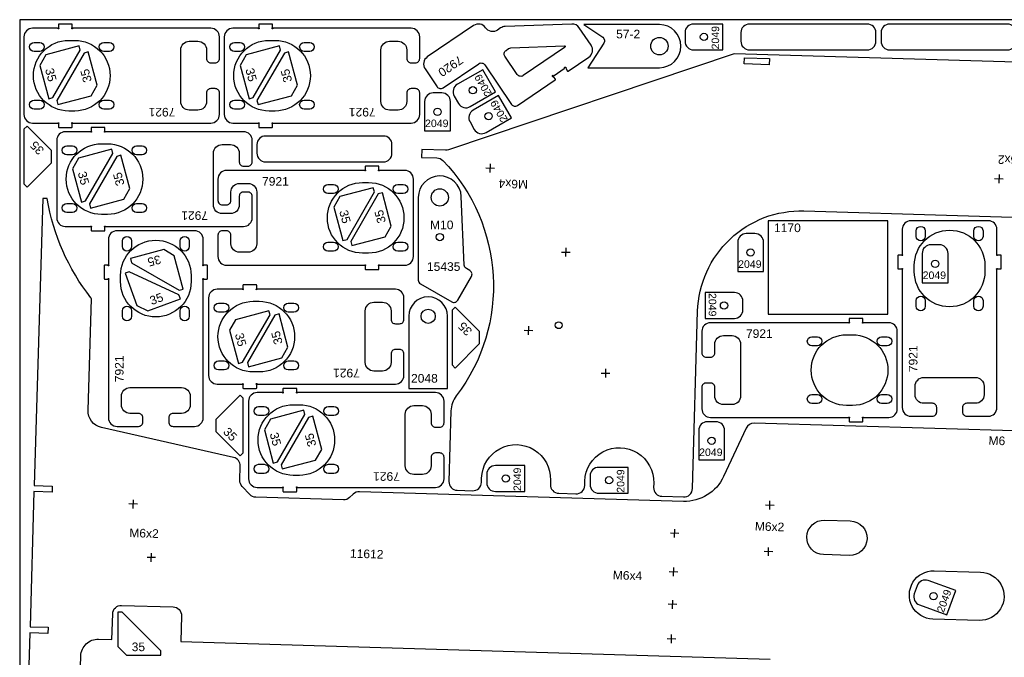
# Model space of a CAD drawing. Header units: millimetres. Extents: x 0 to 3000, y 0 to 1500.
# Tile 2 of 5: x 0 to 1144, y 760 to 1500. Entities that reach past the tile are written whole.
import ezdxf

# ---------------------------------------------------------------- set-up
doc = ezdxf.new("R2010")
doc.units = ezdxf.units.MM
doc.header["$MEASUREMENT"] = 0
for name, color, linetype, true_color in [('CUT_OUTER', 7, 'Continuous', 0xffffff), ('Gravír', 1, 'Continuous', 0xff0000), ('Sheet', 18, 'Continuous', 0x000000)]:
    doc.layers.add(name, color=color, linetype=linetype, true_color=true_color)
doc.styles.add('Arial', font='txt', dxfattribs={"height": 0.2})

msp = doc.modelspace()

# ---------------------------------------------------------------- linework, layer by layer
at = {"color": 7, "true_color": 0xffffff}
for points in [[(232, 1480, 0.414214), (222, 1490), (61.9, 1490, 0.267949), (61.4, 1489.7, -1.303225), (60.7, 1490.4, 0.267949), (61, 1490.9), (61, 1494.5, 0.414214), (60.5, 1495), (45.5, 1495, 0.414214), (45, 1494.5), (45, 1490.9, 0.267949), (45.2, 1490.4, -1.303225), (44.6, 1489.7, 0.267949), (44.1, 1490), (15, 1490, 0.414214), (5, 1480), (5, 1390, 0.414214), (15, 1380), (44.1, 1380, 0.267949), (44.6, 1380.2, -1.303225), (45.2, 1379.6, 0.267949), (45, 1379.1), (45, 1375.5, 0.414214), (45.5, 1375), (60.5, 1375, 0.414214), (61, 1375.5), (61, 1379.1, 0.267949), (60.7, 1379.6, -1.732051), (61.5, 1380), (222, 1380, 0.414214), (232, 1390), (232, 1415, 0.414214), (227, 1420), (222, 1420, 0.414214), (217, 1415), (217, 1405, -0.414214), (207, 1395), (197, 1395, -0.414214), (187, 1405), (187, 1465, -0.414214), (197, 1475), (207, 1475, -0.414214), (217, 1465), (217, 1455, 0.414214), (222, 1450), (227, 1450, 0.414214), (232, 1455)], [(464.6, 1480, 0.414214), (454.6, 1490), (294.5, 1490, 0.267949), (294.1, 1489.7, -1.303225), (293.4, 1490.4, 0.267949), (293.6, 1490.9), (293.6, 1494.5, 0.414214), (293.1, 1495), (278.1, 1495, 0.414214), (277.6, 1494.5), (277.6, 1490.9, 0.267949), (277.9, 1490.4, -1.303225), (277.2, 1489.7, 0.267949), (276.8, 1490), (247.6, 1490, 0.414214), (237.6, 1480), (237.6, 1390, 0.414214), (247.6, 1380), (276.8, 1380, 0.267949), (277.2, 1380.2, -1.303225), (277.9, 1379.6, 0.267949), (277.6, 1379.1), (277.6, 1375.5, 0.414214), (278.1, 1375), (293.1, 1375, 0.414214), (293.6, 1375.5), (293.6, 1379.1, 0.267949), (293.4, 1379.6, -1.732051), (294.1, 1380), (454.6, 1380, 0.414214), (464.6, 1390), (464.6, 1415, 0.414214), (459.6, 1420), (454.6, 1420, 0.414214), (449.6, 1415), (449.6, 1405, -0.414214), (439.6, 1395), (429.6, 1395, -0.414214), (419.6, 1405), (419.6, 1465, -0.414214), (429.6, 1475), (439.6, 1475, -0.414214), (449.6, 1465), (449.6, 1455, 0.414214), (454.6, 1450), (459.6, 1450, 0.414214), (464.6, 1455)], [(649.9, 1490.6, 0.258618), (641.2, 1495), (563.8, 1492.1, 0.140541), (558.6, 1490.4), (555, 1487.9, -0.414214), (541.1, 1490.6, 0.414214), (527.2, 1493.3), (473.4, 1456.8, 0.414214), (470.8, 1442.9), (484.8, 1422.2, 0.414214), (491.8, 1420.9), (533.1, 1448.9, -0.414214), (540.1, 1447.6), (571.2, 1401.7, 0.414214), (578.2, 1400.3), (622, 1430.1, 0.414214), (622.2, 1430.8), (620.4, 1433.3, 0.317837), (619.9, 1433.5, -1.585786), (620.2, 1435.3, 0.317837), (620.8, 1435.3), (632.5, 1443.3, 0.317837), (632.8, 1443.8, -1.585786), (634.5, 1443.5, 0.317837), (634.5, 1442.9), (636.2, 1440.3, 0.414214), (636.9, 1440.2), (660.9, 1456.5, 0.414214), (663.6, 1470.4)], [(655.2, 1494.3), (677.2, 1479.6, -0.414213), (678.6, 1472.7), (659.8, 1444.3), (743, 1444.3, 1), (743, 1494.3)], [(816.7, 1465), (816.7, 1495), (782.7, 1495, 0.414214), (772.7, 1485), (772.7, 1475, 0.414214), (782.7, 1465)], [(64, 1476, -1), (64, 1394), (57, 1394, -1), (57, 1476)], [(296.6, 1476, -1), (296.6, 1394), (289.6, 1394, -1), (289.6, 1476)], [(23.2, 1473.7, -1), (23.2, 1463.2), (16.8, 1463.2, -1), (16.8, 1473.7)], [(104.2, 1473.7, -1), (104.2, 1463.2), (97.7, 1463.2, -1), (97.7, 1473.7)], [(255.9, 1473.7, -1), (255.9, 1463.2), (249.4, 1463.2, -1), (249.4, 1473.7)], [(336.9, 1473.7, -1), (336.9, 1463.2), (330.4, 1463.2, -1), (330.4, 1473.7)], [(633.7, 1469.4, -0.270547), (632.8, 1467.6), (584.8, 1435.1, -0.414214), (577.9, 1436.4), (563.6, 1457.5, -0.414214), (564.9, 1464.4), (567.9, 1466.5, -0.140541), (570.5, 1467.3), (632.7, 1469.6, -0.125244)], [(552.8, 1416.1), (537.8, 1442), (508.3, 1425, 0.414214), (504.7, 1411.4), (509.7, 1402.7, 0.414214), (523.3, 1399.1)], [(23.2, 1406.7, -1), (23.2, 1396.2), (16.8, 1396.2, -1), (16.8, 1406.7)], [(104.2, 1406.7, -1), (104.2, 1396.2), (97.7, 1396.2, -1), (97.7, 1406.7)], [(255.9, 1406.7, -1), (255.9, 1396.2), (249.4, 1396.2, -1), (249.4, 1406.7)], [(336.9, 1406.7, -1), (336.9, 1396.2), (330.4, 1396.2, -1), (330.4, 1406.7)], [(470.3, 1371), (500.3, 1371), (500.3, 1405, 0.414214), (490.3, 1415), (480.3, 1415, 0.414214), (470.3, 1405)], [(571.1, 1386), (556.1, 1412), (526.7, 1395, 0.414214), (523, 1381.3), (528, 1372.7, 0.414214), (541.7, 1369)], [(270, 1360, 0.414214), (260, 1370), (99.8, 1370, 0.267949), (99.4, 1369.7, -1.303225), (98.7, 1370.4, 0.267949), (99, 1370.9), (99, 1374.5, 0.414214), (98.5, 1375), (83.5, 1375, 0.414214), (83, 1374.5), (83, 1370.9, 0.267949), (83.2, 1370.4, -1.303225), (82.5, 1369.7, 0.267949), (82.1, 1370), (53, 1370, 0.414214), (43, 1360), (43, 1270, 0.414214), (53, 1260), (82.1, 1260, 0.267949), (82.5, 1260.2, -1.303225), (83.2, 1259.6, 0.267949), (83, 1259.1), (83, 1255.5, 0.414214), (83.5, 1255), (98.5, 1255, 0.414214), (99, 1255.5), (99, 1259.1, 0.267949), (98.7, 1259.6, -1.732051), (99.5, 1260), (260, 1260, 0.414214), (270, 1270), (270, 1295, 0.414214), (265, 1300), (260, 1300, 0.414214), (255, 1295), (255, 1285, -0.414214), (245, 1275), (235, 1275, -0.414214), (225, 1285), (225, 1345, -0.414214), (235, 1355), (245, 1355, -0.414214), (255, 1345), (255, 1335, 0.414214), (260, 1330), (265, 1330, 0.414214), (270, 1335)], [(61.2, 1353.7, -1), (61.2, 1343.2), (54.7, 1343.2, -1), (54.7, 1353.7)], [(102, 1356, -1), (102, 1274), (95, 1274, -1), (95, 1356)], [(142.2, 1353.7, -1), (142.2, 1343.2), (135.7, 1343.2, -1), (135.7, 1353.7)], [(230.3, 1225, 0.414214), (240.3, 1215), (400.4, 1215, 0.267949), (400.9, 1215.2, -1.303225), (401.5, 1214.6, 0.267949), (401.3, 1214.1), (401.3, 1210.5, 0.414214), (401.8, 1210), (416.8, 1210, 0.414214), (417.3, 1210.5), (417.3, 1214.1, 0.267949), (417, 1214.6, -1.303225), (417.7, 1215.2, 0.267949), (418.2, 1215), (447.3, 1215, 0.414214), (457.3, 1225), (457.3, 1315, 0.414214), (447.3, 1325), (418.2, 1325, 0.267949), (417.7, 1324.7, -1.303225), (417, 1325.4, 0.267949), (417.3, 1325.9), (417.3, 1329.5, 0.414214), (416.8, 1330), (401.8, 1330, 0.414214), (401.3, 1329.5), (401.3, 1325.9, 0.267949), (401.5, 1325.4, -1.732051), (400.8, 1325), (240.3, 1325, 0.414214), (230.3, 1315), (230.3, 1290, 0.414214), (235.3, 1285), (240.3, 1285, 0.414214), (245.3, 1290), (245.3, 1300, -0.414214), (255.3, 1310), (265.3, 1310, -0.414214), (275.3, 1300), (275.3, 1240, -0.414214), (265.3, 1230), (255.3, 1230, -0.414214), (245.3, 1240), (245.3, 1250, 0.414214), (240.3, 1255), (235.3, 1255, 0.414214), (230.3, 1250)], [(462.9, 1197.8, 0.267949), (465.4, 1193.5), (501.8, 1172.5, 0.414214), (508.7, 1174.3), (524.7, 1202, 0.414214), (522.8, 1208.8), (518.9, 1211.1, -0.256076), (516.4, 1215.2), (512.9, 1294.8, 0.978023), (462.9, 1293.7)], [(358, 1298.2, -1), (358, 1308.7), (364.5, 1308.7, -1), (364.5, 1298.2)], [(398.3, 1229, -1), (398.3, 1311), (405.3, 1311, -1), (405.3, 1229)], [(439, 1298.2, -1), (439, 1308.7), (445.5, 1308.7, -1), (445.5, 1298.2)], [(61.2, 1286.7, -1), (61.2, 1276.2), (54.7, 1276.2, -1), (54.7, 1286.7)], [(142.2, 1286.7, -1), (142.2, 1276.2), (135.7, 1276.2, -1), (135.7, 1286.7)], [(1125, 1039.7, 0.414214), (1135, 1049.7), (1135, 1209.8, 0.267949), (1134.8, 1210.2, -1.303225), (1135.5, 1210.9, 0.267949), (1135.9, 1210.7), (1139.5, 1210.7, 0.414214), (1140, 1211.2), (1140, 1226.2, 0.414214), (1139.5, 1226.7), (1135.9, 1226.7, 0.267949), (1135.5, 1226.4, -1.303225), (1134.8, 1227.1, 0.267949), (1135, 1227.5), (1135, 1256.7, 0.414214), (1125, 1266.7), (1035, 1266.7, 0.414214), (1025, 1256.7), (1025, 1227.5, 0.267949), (1025.3, 1227.1, -1.303225), (1024.6, 1226.4, 0.267949), (1024.2, 1226.7), (1020.5, 1226.7, 0.414214), (1020, 1226.2), (1020, 1211.2, 0.414214), (1020.5, 1210.7), (1024.2, 1210.7, 0.267949), (1024.6, 1210.9, -1.732051), (1025, 1210.2), (1025, 1049.7, 0.414214), (1035, 1039.7), (1060, 1039.7, 0.414214), (1065, 1044.7), (1065, 1049.7, 0.414214), (1060, 1054.7), (1050, 1054.7, -0.414214), (1040, 1064.7), (1040, 1074.7, -0.414214), (1050, 1084.7), (1110, 1084.7, -0.414214), (1120, 1074.7), (1120, 1064.7, -0.414214), (1110, 1054.7), (1100, 1054.7, 0.414214), (1095, 1049.7), (1095, 1044.7, 0.414214), (1100, 1039.7)], [(1051.8, 1248.4, -1), (1041.3, 1248.4), (1041.3, 1254.9, -1), (1051.8, 1254.9)], [(1118.8, 1248.4, -1), (1108.3, 1248.4), (1108.3, 1254.9, -1), (1118.8, 1254.9)], [(203.1, 1028, 0.414214), (213.1, 1038), (213.1, 1198.1, 0.267949), (212.8, 1198.6, -1.303225), (213.5, 1199.2, 0.267949), (213.9, 1199), (217.6, 1199, 0.414214), (218.1, 1199.5), (218.1, 1214.5, 0.414214), (217.6, 1215), (213.9, 1215, 0.267949), (213.5, 1214.7, -1.303225), (212.8, 1215.4, 0.267949), (213.1, 1215.9), (213.1, 1245, 0.414214), (203.1, 1255), (113.1, 1255, 0.414214), (103.1, 1245), (103.1, 1215.9, 0.267949), (103.3, 1215.4, -1.303225), (102.6, 1214.7, 0.267949), (102.2, 1215), (98.6, 1215, 0.414214), (98.1, 1214.5), (98.1, 1199.5, 0.414214), (98.6, 1199), (102.2, 1199, 0.267949), (102.6, 1199.2, -1.732051), (103.1, 1198.5), (103.1, 1038, 0.414214), (113.1, 1028), (138.1, 1028, 0.414214), (143.1, 1033), (143.1, 1038, 0.414214), (138.1, 1043), (128.1, 1043, -0.414214), (118.1, 1053), (118.1, 1063, -0.414214), (128.1, 1073), (188.1, 1073, -0.414214), (198.1, 1063), (198.1, 1053, -0.414214), (188.1, 1043), (178.1, 1043, 0.414214), (173.1, 1038), (173.1, 1033, 0.414214), (178.1, 1028)], [(129.8, 1236.7, -1), (119.3, 1236.7), (119.3, 1243.2, -1), (129.8, 1243.2)], [(196.8, 1236.7, -1), (186.3, 1236.7), (186.3, 1243.2, -1), (196.8, 1243.2)], [(833.9, 1207.7), (863.9, 1207.7), (863.9, 1241.7, 0.414214), (853.9, 1251.7), (843.9, 1251.7, 0.414214), (833.9, 1241.7)], [(1121, 1207.7, -1), (1039, 1207.7), (1039, 1214.7, -1), (1121, 1214.7)], [(199.1, 1196, -1), (117.1, 1196), (117.1, 1203, -1), (199.1, 1203)], [(358, 1231.2, -1), (358, 1241.7), (364.5, 1241.7, -1), (364.5, 1231.2)], [(439, 1231.2, -1), (439, 1241.7), (445.5, 1241.7, -1), (445.5, 1231.2)], [(1048.2, 1194.7), (1078.2, 1194.7), (1078.2, 1228.7, 0.414214), (1068.2, 1238.7), (1058.2, 1238.7, 0.414214), (1048.2, 1228.7)], [(446.3, 1177.1, 0.414214), (436.3, 1187.1), (276.1, 1187.1, 0.267949), (275.7, 1186.9, -1.303225), (275, 1187.5, 0.267949), (275.3, 1188), (275.3, 1191.6, 0.414214), (274.8, 1192.1), (259.8, 1192.1, 0.414214), (259.3, 1191.6), (259.3, 1188, 0.267949), (259.5, 1187.5, -1.303225), (258.8, 1186.9, 0.267949), (258.4, 1187.1), (229.3, 1187.1, 0.414214), (219.3, 1177.1), (219.3, 1087.1, 0.414214), (229.3, 1077.1), (258.4, 1077.1, 0.267949), (258.8, 1077.4, -1.303225), (259.5, 1076.7, 0.267949), (259.3, 1076.2), (259.3, 1072.6, 0.414214), (259.8, 1072.1), (274.8, 1072.1, 0.414214), (275.3, 1072.6), (275.3, 1076.2, 0.267949), (275, 1076.7, -1.732051), (275.8, 1077.1), (436.3, 1077.1, 0.414214), (446.3, 1087.1), (446.3, 1112.1, 0.414214), (441.3, 1117.1), (436.3, 1117.1, 0.414214), (431.3, 1112.1), (431.3, 1102.1, -0.414214), (421.3, 1092.1), (411.3, 1092.1, -0.414214), (401.3, 1102.1), (401.3, 1162.1, -0.414214), (411.3, 1172.1), (421.3, 1172.1, -0.414214), (431.3, 1162.1), (431.3, 1152.1, 0.414214), (436.3, 1147.1), (441.3, 1147.1, 0.414214), (446.3, 1152.1)], [(451.9, 1072.1), (496.9, 1072.1), (496.9, 1155.8, 1), (451.9, 1155.8)], [(796, 1183.3), (796, 1153.3), (830, 1153.3, 0.414214), (840, 1163.3), (840, 1173.3, 0.414214), (830, 1183.3)], [(1051.8, 1167.4, -1), (1041.3, 1167.4), (1041.3, 1173.9, -1), (1051.8, 1173.9)], [(1118.8, 1167.4, -1), (1108.3, 1167.4), (1108.3, 1173.9, -1), (1118.8, 1173.9)], [(129.8, 1155.7, -1), (119.3, 1155.7), (119.3, 1162.2, -1), (129.8, 1162.2)], [(196.8, 1155.7, -1), (186.3, 1155.7), (186.3, 1162.2, -1), (196.8, 1162.2)], [(237.5, 1170.9, -1), (237.5, 1160.4), (231, 1160.4, -1), (231, 1170.9)], [(278.3, 1173.1, -1), (278.3, 1091.1), (271.3, 1091.1, -1), (271.3, 1173.1)], [(318.5, 1170.9, -1), (318.5, 1160.4), (312, 1160.4, -1), (312, 1170.9)], [(792.3, 1048.3, 0.414214), (802.3, 1038.3), (962.4, 1038.3, 0.267949), (962.9, 1038.5, -1.303225), (963.5, 1037.8, 0.267949), (963.3, 1037.4), (963.3, 1033.8, 0.414214), (963.8, 1033.3), (978.8, 1033.3, 0.414214), (979.3, 1033.8), (979.3, 1037.4, 0.267949), (979, 1037.8, -1.303225), (979.7, 1038.5, 0.267949), (980.2, 1038.3), (1009.3, 1038.3, 0.414214), (1019.3, 1048.3), (1019.3, 1138.3, 0.414214), (1009.3, 1148.3), (980.2, 1148.3, 0.267949), (979.7, 1148, -1.303225), (979, 1148.7, 0.267949), (979.3, 1149.1), (979.3, 1152.8, 0.414214), (978.8, 1153.3), (963.8, 1153.3, 0.414214), (963.3, 1152.8), (963.3, 1149.1, 0.267949), (963.5, 1148.7, -1.732051), (962.8, 1148.3), (802.3, 1148.3, 0.414214), (792.3, 1138.3), (792.3, 1113.3, 0.414214), (797.3, 1108.3), (802.3, 1108.3, 0.414214), (807.3, 1113.3), (807.3, 1123.3, -0.414214), (817.3, 1133.3), (827.3, 1133.3, -0.414214), (837.3, 1123.3), (837.3, 1063.3, -0.414214), (827.3, 1053.3), (817.3, 1053.3, -0.414214), (807.3, 1063.3), (807.3, 1073.3, 0.414214), (802.3, 1078.3), (797.3, 1078.3, 0.414214), (792.3, 1073.3)], [(960.3, 1052.3, -1), (960.3, 1134.3), (967.3, 1134.3, -1), (967.3, 1052.3)], [(920, 1121.5, -1), (920, 1132), (926.5, 1132, -1), (926.5, 1121.5)], [(1001, 1121.5, -1), (1001, 1132), (1007.5, 1132, -1), (1007.5, 1121.5)], [(237.5, 1103.9, -1), (237.5, 1093.4), (231, 1093.4, -1), (231, 1103.9)], [(318.5, 1103.9, -1), (318.5, 1093.4), (312, 1093.4, -1), (312, 1103.9)], [(492.8, 1057.1, 0.414214), (482.8, 1067.1), (322.7, 1067.1, 0.267949), (322.2, 1066.9, -1.303225), (321.5, 1067.5, 0.267949), (321.8, 1068), (321.8, 1071.6, 0.414214), (321.3, 1072.1), (306.3, 1072.1, 0.414214), (305.8, 1071.6), (305.8, 1068, 0.267949), (306, 1067.5, -1.303225), (305.4, 1066.9, 0.267949), (304.9, 1067.1), (275.8, 1067.1, 0.414214), (265.8, 1057.1), (265.8, 967.1, 0.414214), (275.8, 957.1), (304.9, 957.1, 0.267949), (305.4, 957.4, -1.303225), (306, 956.7, 0.267949), (305.8, 956.2), (305.8, 952.6, 0.414214), (306.3, 952.1), (321.3, 952.1, 0.414214), (321.8, 952.6), (321.8, 956.2, 0.267949), (321.5, 956.7, -1.732051), (322.3, 957.1), (482.8, 957.1, 0.414214), (492.8, 967.1), (492.8, 992.1, 0.414214), (487.8, 997.1), (482.8, 997.1, 0.414214), (477.8, 992.1), (477.8, 982.1, -0.414214), (467.8, 972.1), (457.8, 972.1, -0.414214), (447.8, 982.1), (447.8, 1042.1, -0.414214), (457.8, 1052.1), (467.8, 1052.1, -0.414214), (477.8, 1042.1), (477.8, 1032.1, 0.414214), (482.8, 1027.1), (487.8, 1027.1, 0.414214), (492.8, 1032.1)], [(920, 1054.5, -1), (920, 1065), (926.5, 1065, -1), (926.5, 1054.5)], [(1001, 1054.5, -1), (1001, 1065), (1007.5, 1065, -1), (1007.5, 1054.5)], [(324.8, 1053.1, -1), (324.8, 971.1), (317.8, 971.1, -1), (317.8, 1053.1)], [(284, 1050.9, -1), (284, 1040.4), (277.5, 1040.4, -1), (277.5, 1050.9)], [(365, 1050.9, -1), (365, 1040.4), (358.5, 1040.4, -1), (358.5, 1050.9)], [(788.6, 989.3), (818.6, 989.3), (818.6, 1023.3, 0.414214), (808.6, 1033.3), (798.6, 1033.3, 0.414214), (788.6, 1023.3)], [(284, 983.9, -1), (284, 973.4), (277.5, 973.4, -1), (277.5, 983.9)], [(365, 983.9, -1), (365, 973.4), (358.5, 973.4, -1), (358.5, 983.9)], [(586.5, 952.4), (586.5, 982.4), (552.5, 982.4, 0.414214), (542.5, 972.4), (542.5, 962.4, 0.414214), (552.5, 952.4)], [(706.5, 950.4), (706.5, 980.4), (672.5, 980.4, 0.414214), (662.5, 970.4), (662.5, 960.4, 0.414214), (672.5, 950.4)], [(933.6, 879.1, -1), (934.7, 919.1), (964.7, 918.2, -1), (963.5, 878.2)], [(1060.4, 804.3, -1), (1062.1, 860.3), (1116, 858.7, -1), (1114.4, 802.7)], [(1076.9, 809.1), (1087.2, 837.3), (1055.2, 849, 0.414214), (1042.4, 843), (1039, 833.6, 0.414214), (1045, 820.8)]]:
    msp.add_lwpolyline(points, format="xyb", close=True, dxfattribs=at)
for points in [[(30.4, 1459.2), (23.4, 1447), (33.7, 1408.3), (38.5, 1409.6), (70.4, 1464.7), (69.1, 1469.6)], [(263.1, 1459.2), (256, 1447), (266.4, 1408.3), (271.2, 1409.6), (303, 1464.7), (301.7, 1469.6)], [(82.9, 1411.7), (90, 1424), (79.6, 1462.6), (74.8, 1461.3), (43, 1406.2), (44.3, 1401.4)], [(315.5, 1411.7), (322.6, 1424), (312.2, 1462.6), (307.4, 1461.3), (275.6, 1406.2), (276.9, 1401.4)], [(870.7, 1454.8), (870.5, 1447.8), (841.5, 1448.6), (841.7, 1455.6)], [(36.8, 1334), (36.8, 1348.1), (8.5, 1376.4), (5, 1372.9), (5, 1309.3), (8.5, 1305.7)], [(68.4, 1339.2), (61.3, 1327), (71.7, 1288.3), (76.5, 1289.6), (108.3, 1344.7), (107, 1349.6)], [(120.8, 1291.7), (127.9, 1304), (117.6, 1342.6), (112.7, 1341.3), (80.9, 1286.2), (82.2, 1281.4)], [(372, 1294.6), (365, 1282.3), (375.3, 1243.7), (380.2, 1245), (412, 1300.1), (410.7, 1304.9)], [(424.5, 1248.1), (431.6, 1260.4), (421.2, 1299), (416.4, 1297.7), (384.6, 1242.6), (385.9, 1237.8)], [(869.4, 1158.3), (1008.4, 1158.3), (1008.4, 1266.4), (869.4, 1266.4)], [(179.5, 1226), (167.3, 1233.1), (128.7, 1222.7), (130, 1217.9), (185.1, 1186.1), (189.9, 1187.4)], [(136.2, 1168.2), (149, 1162.2), (186.6, 1175.9), (184.9, 1180.6), (127.2, 1207.5), (122.5, 1205.8)], [(533.9, 1124), (533.9, 1138.1), (505.6, 1166.4), (502.1, 1162.9), (502.1, 1099.3), (505.6, 1095.7)], [(250.8, 1151.8), (243.8, 1139.6), (254.1, 1101), (258.9, 1102.3), (290.8, 1157.4), (289.5, 1162.2)], [(304.5, 1107.5), (311.6, 1119.8), (301.2, 1158.4), (296.4, 1157.1), (264.6, 1102), (265.9, 1097.2)], [(227.8, 1036), (227.8, 1021.9), (256.1, 993.6), (259.7, 997.1), (259.7, 1060.8), (256.1, 1064.3)], [(291.2, 1036.3), (284.2, 1024.1), (294.5, 985.4), (299.3, 986.7), (331.2, 1041.9), (329.9, 1046.7)], [(343.7, 988.8), (350.8, 1001.1), (340.4, 1039.7), (335.6, 1038.4), (303.8, 983.3), (305, 978.5)], [(114, 772.4), (124, 762.4), (164, 762.4), (164, 767.4), (119, 812.4), (114, 812.4)]]:
    msp.add_lwpolyline(points, close=True, dxfattribs=at)
for points in [[(1497.5, 1440.7), (829.8, 1460.5), (498.1, 1348.9, -0.088784), (494.7, 1348.4), (466.9, 1349.2), (466.6, 1340.2), (484.5, 1339.7, -0.195996), (491.4, 1336.6, -0.370573), (507.1, 1063.4, 0.156999), (500.9, 1046), (498.5, 964.1, 0.414214), (508.2, 953.8), (526, 953.3, 0.414214), (536.3, 963), (536.5, 968, -1), (616.4, 965.6), (616.3, 960.6, 0.414214), (626, 950.3), (646, 949.7, 0.414214), (656.3, 959.4), (656.4, 964.4, -1), (736.4, 962), (736.2, 957, 0.414214), (745.9, 946.8), (771.1, 946, 0.414214), (781.4, 955.7), (787.4, 1161.6, -0.414214), (910.9, 1278), (1267.7, 1267.4, -0.421053)], [(1167.9, 1022.2), (853, 1031.5, 0.2997), (843.7, 1025.8), (817.6, 969.8, -0.2997), (770.8, 940.9), (394.5, 952.1, 0.198912), (387.4, 949.4), (383.1, 945.3, -0.198912), (375.9, 942.6), (274.3, 945.6, -0.198912), (267.3, 948.8), (258.4, 958.2, -0.198912), (255.7, 965.3), (256.2, 982, 0.359037), (248.4, 992), (95, 1026.6, -0.359037), (79.4, 1046.7), (83.3, 1176, 0.177176), (82.8, 1177.3, -0.128909), (32.1, 1292.3), (26.7, 1292.5), (16.8, 959.3), (37.8, 958.6), (37.6, 951.6), (16.6, 952.3), (12, 795.3), (33, 794.7), (32.8, 787.7), (11.8, 788.3), (5, 560)], [(68.4, 673.1), (71, 761.6, -0.414214), (91.6, 781), (107.1, 780.5), (108, 810.5, -0.414214), (118.3, 820.2), (178.2, 818.4, -0.414214), (187.9, 808.1), (187, 778.1), (871.5, 757.9, -0.074313)]]:
    msp.add_lwpolyline(points, format="xyb", dxfattribs=at)
for centre, radius in [((743, 1469.3), 10.1), ((794.7, 1480), 4.25), ((526.2, 1418.1), 4.25), ((485.3, 1393), 4.25), ((544.6, 1388), 4.25), ((487.9, 1293.7), 10), ((487.9, 1247.7), 4.25), ((848.9, 1229.7), 4.25), ((1063.2, 1216.7), 4.25), ((818, 1168.3), 4.25), ((474.4, 1155.8), 8.25), ((626, 1145.4), 4), ((803.6, 1011.3), 4.25), ((564.5, 967.4), 4.25), ((684.5, 965.4), 4.25), ((1061.4, 830.8), 4.25)]:
    msp.add_circle(centre, radius, dxfattribs=at)
at = {"layer": 'CUT_OUTER', "color": 7, "true_color": 0xffffff}
for points in [[(837.6, 1475, 0.414214), (847.6, 1465), (984.4, 1465, 0.414214), (994.4, 1475), (994.4, 1485, 0.414214), (984.4, 1495), (847.6, 1495, 0.414214), (837.6, 1485)], [(1000.4, 1475, 0.414214), (1010.4, 1465), (1147.3, 1465, 0.414214), (1157.3, 1475), (1157.3, 1485, 0.414214), (1147.3, 1495), (1010.4, 1495, 0.414214), (1000.4, 1485)], [(275.6, 1345, 0.414214), (285.6, 1335), (422.4, 1335, 0.414214), (432.4, 1345), (432.4, 1355, 0.414214), (422.4, 1365), (285.6, 1365, 0.414214), (275.6, 1355)]]:
    msp.add_lwpolyline(points, format="xyb", close=True, dxfattribs=at)
at = {"layer": 'Gravír', "color": 1, "true_color": 0xff0000}
for points in [[(541.3, 1328), (551.3, 1327.7)], [(546.4, 1332.8), (546.1, 1322.8)], [(1132.3, 1315.5), (1142.3, 1315.2)], [(1137.5, 1320.3), (1137.2, 1310.3)], [(634.4, 1235.2), (634.1, 1225.2)], [(629.3, 1230.3), (639.3, 1230)], [(591, 1144.4), (590.7, 1134.4)], [(585.8, 1139.6), (595.8, 1139.3)], [(675.4, 1089.9), (685.4, 1089.6)], [(680.5, 1094.8), (680.2, 1084.8)], [(136.9, 937.7), (126.9, 938)], [(131.7, 932.8), (132, 942.8)], [(871.1, 931.5), (871.4, 941.5)], [(876.2, 936.3), (866.2, 936.6)], [(765.7, 903.6), (755.7, 903.9)], [(760.6, 898.8), (760.9, 908.7)], [(152.8, 870.8), (153.1, 880.8)], [(874.6, 882.3), (864.6, 882.6)], [(869.5, 877.5), (869.8, 887.5)], [(157.9, 875.6), (147.9, 875.9)], [(764.4, 858.9), (754.4, 859.1)], [(759.3, 854), (759.6, 864)], [(758.1, 816.2), (758.4, 826.2)], [(763.3, 821.1), (753.3, 821.4)], [(762.1, 781.1), (752.1, 781.4)], [(757, 776.3), (757.2, 786.3)]]:
    msp.add_lwpolyline(points, dxfattribs=at)
at = {"layer": 'Sheet', "color": 18, "true_color": 0x000000}
msp.add_lwpolyline([(0, 0), (3000, 0), (3000, 1500), (0, 1500)], close=True, dxfattribs=at)

# ---------------------------------------------------------------- texts
at = {"layer": 'Gravír', "color": 1, "true_color": 0xff0000, "attachment_point": 7, "style": 'Arial'}
for s, insert, char_height in [('57-2', (692.7, 1478.2), 10), ('2049', (470.8, 1375.2), 8.75), ('7921', (281.5, 1307.2), 10), ('M10', (476.6, 1256.7), 10), ('1170', (876.1, 1253.3), 10), ('15435', (473, 1208.3), 10), ('2049', (834.4, 1211.8), 8.75), ('2049', (1048.7, 1198.9), 8.75), ('7921', (843.5, 1130.5), 10), ('2048', (454.5, 1078.6), 10), ('2049', (789.1, 993.4), 8.75), ('35', (130.1, 766.9), 10)]:
    msp.add_mtext(s, dxfattribs=dict(at, insert=insert, char_height=char_height))
for s, insert, char_height, rotation in [('2049', (812.5, 1465.5), 8.75, 90), ('7920', (510.5, 1459), 10, 214.1455), ('35', (29.3, 1442.2), 10, 285), ('35', (84, 1428.8), 10, 105), ('35', (261.9, 1442.2), 10, 285), ('35', (316.7, 1428.8), 10, 105), ('2049', (548.9, 1414.4), 8.75, 120), ('2049', (567.3, 1384.4), 8.75, 120), ('7921', (180.8, 1397.8), 10, 180), ('7921', (413.4, 1397.8), 10, 180), ('35', (29.3, 1349.3), 10, 135), ('M6x2', (1170.3, 1341.8), 10, 178.3038), ('35', (67.2, 1322.2), 10, 285), ('35', (122, 1308.8), 10, 105), ('M6x4', (590.5, 1313.9), 10, 178.3038), ('7921', (218.8, 1277.8), 10, 180), ('35', (370.9, 1277.5), 10, 285), ('35', (425.6, 1265.2), 10, 105), ('35', (162.5, 1227.1), 10, 195), ('35', (153.3, 1168.5), 10, 20), ('2049', (800.1, 1182.8), 8.75, 270), ('35', (526.4, 1139.3), 10, 135), ('35', (249.7, 1134.8), 10, 285), ('35', (305.7, 1124.6), 10, 105), ('7921', (1042.8, 1090.9), 10, 90), ('7921', (120.8, 1079.2), 10, 90), ('7921', (395.1, 1094.9), 10, 180), ('35', (235.4, 1020.7), 10, 315), ('35', (290.1, 1019.3), 10, 285), ('35', (344.8, 1005.9), 10, 105), ('M6', (1125.1, 1006.5), 10, 358.3038), ('2049', (582.4, 952.9), 8.75, 90), ('2049', (702.4, 950.9), 8.75, 90), ('7921', (441.6, 974.9), 10, 180), ('M6x2', (853.7, 907), 10, 358.3038), ('M6x2', (127.2, 899.3), 10, 358.3038), ('11612', (383.5, 875.4), 10, 358.3038), ('M6x4', (688.7, 850.3), 10, 358.3038), ('2049', (1073.2, 811), 8.75, 70)]:
    msp.add_mtext(s, dxfattribs=dict(at, insert=insert, char_height=char_height, rotation=rotation))

doc.saveas('drawing.dxf')
